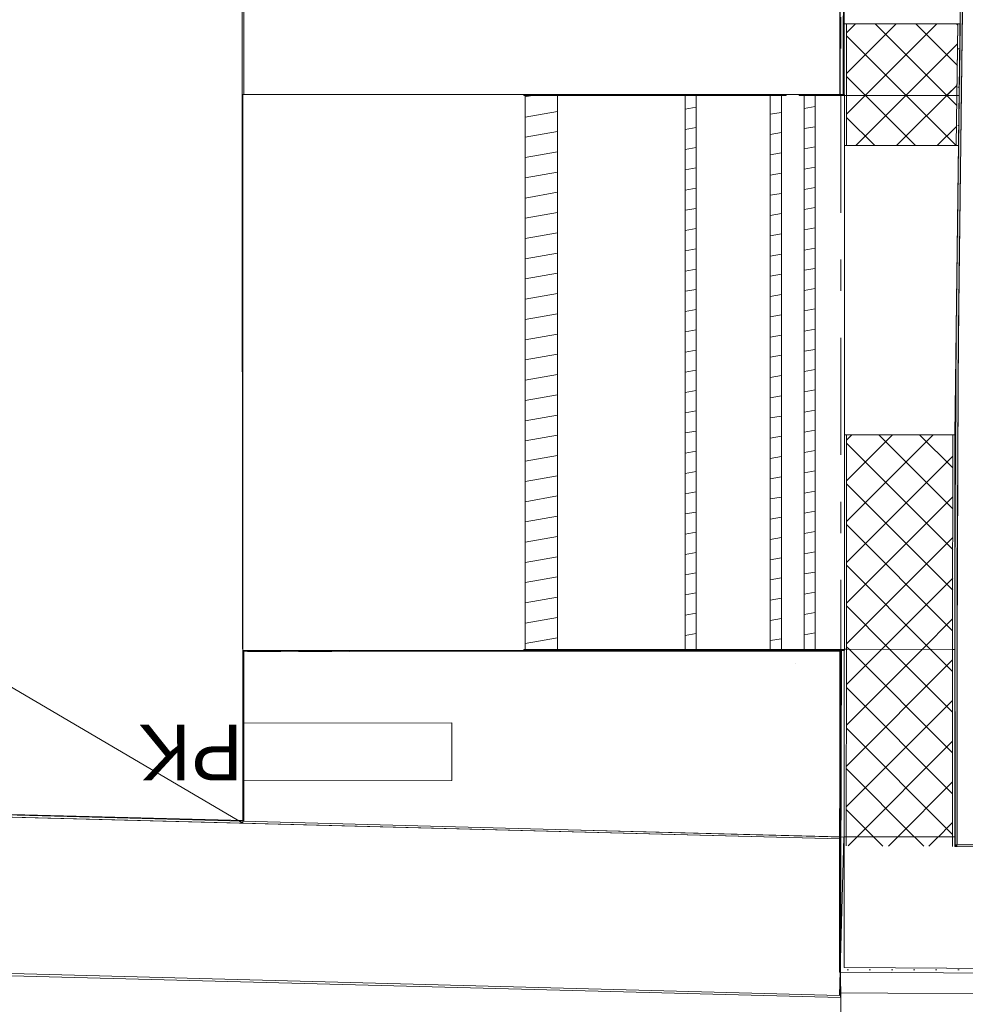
# Model space of a CAD drawing. Header units: millimetres. Extents: x 74467 to 235410, y -65 to 114857.
# Tile 132 of 256: x 107961 to 112231, y 55096 to 59541. Entities that reach past the tile are written whole.
import ezdxf
from ezdxf.enums import TextEntityAlignment as Align

# ---------------------------------------------------------------- set-up
doc = ezdxf.new("R2010")
doc.units = ezdxf.units.MM
doc.header["$MEASUREMENT"] = 0
for name, pattern in [('Katkend', [423.333333, 211.666667, -211.666667]), ('Katkend topelt', [1093.611073, 529.166651, -211.666656, 141.111112, -211.666656]), ('Katkend väike', [230, 150, -80]), ('Wipeout_Contour', [1000, 0, -1000])]:
    doc.linetypes.add(name, pattern=pattern)
for name, color, linetype in [('00 2D välitrepistik plaanidele.AR', 7, 'Continuous'), ('00 Kunstikonkursi LÜ jaoks asendi 2D', 7, 'Continuous'), ('00 Teljed.AR', 7, 'Continuous'), ('1153 Tugimüürid.AS', 7, 'Continuous'), ('1232 Välisseinad.AR', 7, 'Continuous'), ('1232 Välisseinad.VANA', 7, 'Continuous'), ('1252 Varikatused.AR', 7, 'Continuous'), ('1326 Seinapinnad.SA', 7, 'Continuous'), ('9350 Netopind.VANA', 7, 'Continuous'), ('Aken', 7, 'Continuous'), ('Akna tähis', 7, 'Continuous')]:
    doc.layers.add(name, color=color, linetype=linetype)
doc.styles.add('GENERATED_STYLE_1', font='txt')
doc.styles.add('GENERATED_STYLE_3', font='txt')
pattern_1 = [(0, (0, 0), (0, 173.20508), [0, -100]), (0, (50, 86.6), (0, 173.20508), [0, -100])]
pattern_2 = [(45, (0, 0), (-91.92388, 91.92388), []), (135, (0, 0), (91.92388, 91.92388), [])]
pattern_3 = [(10, (0, 0), (-15.628336, 88.632695), [])]
pattern_4 = [(45, (0, 0), (-176.7767, 176.7767), []), (45, (-35.36, 35.36), (-176.7767, 176.7767), []), (45, (-70.7, 70.7), (-176.7767, 176.7767), [])]

# ---------------------------------------------------------------- blocks, each defined once
blk = doc.blocks.new('Õhuruum_PK 001_1_1', base_point=(112345, 61725.7))
at = {"layer": '9350 Netopind.VANA', "color": 7, "linetype": 'Continuous', "lineweight": 13, "flags": 128}
blk.add_lwpolyline([(112245, 61728.3), (112212.2, 59108.8), (112201.4, 58243.9), (112198.9, 57904.3), (112194.3, 56697.1), (112194.8, 55818.7), (115558.1, 55797.1), (115638.4, 61646.7), (114499.6, 61674.1)], close=True, dxfattribs=at)
blk = doc.blocks.new('Wall_14_1', base_point=(111682.6, 55851.3))
at = {"color": 254, "linetype": 'Wipeout_Contour', "lineweight": 0, "ltscale": 1092472.255065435}
blk.add_wipeout([(88494.4, 55751.5), (111663.7, 55136.6), (111682.6, 55851.3), (89844.9, 56431), (89840.2, 56256), (89374.4, 56268.4), (88908.6, 56280.7), (88908.6, 56282.7), (88913.2, 56455.7), (88513.3, 56466.3)], dxfattribs=at).dxf.layer = '1153 Tugimüürid.AS'
at = {"layer": '1153 Tugimüürid.AS', "color": 7, "linetype": 'Continuous', "lineweight": 13, "flags": 128}
for points in [[(111682.6, 55851.3), (89844.9, 56431)], [(111663.7, 55136.6), (111682.6, 55851.3)], [(88494.4, 55751.5), (111663.7, 55136.6)]]:
    blk.add_lwpolyline(points, dxfattribs=at)
blk = doc.blocks.new('Wall_21_1', base_point=(111534, 56698.7))
at = {"layer": '1232 Välisseinad.VANA', "linetype": 'Continuous', "lineweight": 13, "true_color": 0x8c8d8c}
h = blk.add_hatch(dxfattribs=at)
h.set_pattern_fill('Krohv_0001', color=252, style=0, pattern_type=2)
h.set_pattern_definition(pattern_1)
h.paths.add_polyline_path([(111684.2, 57667.1), (111684, 56698.7), (111694, 56698.7), (111694.2, 57667.1)])
at = {"layer": '1232 Välisseinad.VANA', "linetype": 'Continuous', "lineweight": 13, "true_color": 0x636463}
h = blk.add_hatch(dxfattribs=at)
h.set_pattern_fill('Plokk_kergbetoon_0001', color=251, style=0, pattern_type=2)
h.set_pattern_definition(pattern_2)
h.paths.add_polyline_path([(111694.2, 57667.1), (111694, 56698.7), (112174, 56698.6), (112174.2, 57667)])
at = {"layer": '1232 Välisseinad.VANA', "linetype": 'Continuous', "lineweight": 13, "true_color": 0x8c8d8c}
h = blk.add_hatch(dxfattribs=at)
h.set_pattern_fill('Krohv_0001', color=252, style=0, pattern_type=2)
h.set_pattern_definition(pattern_1)
h.paths.add_polyline_path([(112184, 56698.6), (112184.2, 57667), (112174.2, 57667), (112174, 56698.6)])
at = {"layer": '1232 Välisseinad.VANA', "color": 7, "linetype": 'Continuous', "lineweight": 15}
for p, q in [((111694.2, 57667.1), (111694, 56698.7)), ((112174, 56698.6), (112174.2, 57667))]:
    blk.add_line(p, q, dxfattribs=at)
at = {"layer": '1232 Välisseinad.VANA', "color": 7, "linetype": 'Continuous', "lineweight": 15, "flags": 128}
for points in [[(111684.2, 57667.1), (111684, 56698.7)], [(112184, 56698.6), (112184.2, 57667)]]:
    blk.add_lwpolyline(points, dxfattribs=at)
at = {"layer": '1232 Välisseinad.VANA', "color": 7, "linetype": 'Continuous', "lineweight": 13, "flags": 128}
for points in [[(111684.2, 57667.1), (111694.2, 57667.1)], [(111694.2, 57667.1), (112174.2, 57667)], [(112174.2, 57667), (112184.2, 57667)], [(111684, 56698.7), (111694, 56698.7)], [(111694, 56698.7), (112174, 56698.6)], [(112174, 56698.6), (112184, 56698.6)]]:
    blk.add_lwpolyline(points, dxfattribs=at)
blk = doc.blocks.new('Wall_22_1', base_point=(112184.2, 57667))
at = {"layer": '1232 Välisseinad.VANA', "color": 7, "linetype": 'Continuous', "lineweight": 15, "flags": 128}
for points in [[(112235.1, 61743.8), (111685, 61612.8)], [(112228.5, 61217.7), (112235.1, 61743.8)], [(111685, 61612.8), (111684.9, 61217.8)], [(111684.8, 60667.8), (111684.8, 60370.2)], [(112217.9, 60370.1), (112221.6, 60667.7)], [(111684.6, 59820.2), (111684.6, 59522.6)], [(112207.3, 59522.5), (112211.1, 59820.1)], [(111684.5, 58972.6), (111684.2, 57667.1)], [(112184.2, 57667), (112200.5, 58972.5)], [(111684.2, 57667.1), (112184.2, 57667)]]:
    blk.add_lwpolyline(points, dxfattribs=at)
blk = doc.blocks.new('Opening_123_1')
at = {"layer": '1232 Välisseinad.VANA', "color": 7, "linetype": 'Continuous', "lineweight": 13, "flags": 128}
for points in [[(111684.6, 59522.6), (111684.5, 58972.6)], [(112200.5, 58972.5), (112207.3, 59522.5)]]:
    blk.add_lwpolyline(points, dxfattribs=at)
at = {"layer": '1232 Välisseinad.VANA', "color": 7, "linetype": 'Continuous', "lineweight": 15, "flags": 128}
for points in [[(112207.3, 59522.5), (111684.6, 59522.6)], [(111684.5, 58972.6), (112200.5, 58972.5)]]:
    blk.add_lwpolyline(points, dxfattribs=at)
blk = doc.blocks.new('Opening_124_1')
at = {"layer": '1232 Välisseinad.VANA', "color": 7, "linetype": 'Continuous', "lineweight": 13, "flags": 128}
for points in [[(111664.5, 59198.6), (111664, 56698.7)], [(112200.5, 58972.5), (112203.4, 59198.5)], [(111684, 56698.7), (111684.5, 58972.6)], [(111684.5, 58972.6), (111694.5, 58972.6)], [(111694.5, 58972.6), (112190.5, 58972.5)], [(112190.5, 58972.5), (112200.5, 58972.5)]]:
    blk.add_lwpolyline(points, dxfattribs=at)
at = {"layer": '1232 Välisseinad.VANA', "color": 7, "linetype": 'Continuous', "lineweight": 15, "flags": 128}
for points in [[(111684.5, 59198.6), (111664.5, 59198.6)], [(111694.5, 59198.6), (111684.5, 59198.6)], [(112193.4, 59198.5), (111694.5, 59198.6)], [(112203.4, 59198.5), (112193.4, 59198.5)], [(111664, 56698.7), (111684, 56698.7)]]:
    blk.add_lwpolyline(points, dxfattribs=at)
blk = doc.blocks.new('Double Sash Historic Window 24')
at = {"layer": 'Aken', "color": 7, "linetype": 'Continuous', "lineweight": 13}
for p, q in [((-745, 158), (745, 158)), ((-593, -107), (-60, -107)), ((60, -107), (593, -107)), ((-681, -192), (-691, -192)), ((-691, -192), (-691, -392)), ((-681, -392), (-681, -192)), ((0, -192), (-628, -192)), ((628, -192), (0, -192)), ((691, -192), (681, -192)), ((681, -192), (681, -392)), ((691, -392), (691, -192)), ((-691, -392), (-681, -392)), ((-681, -392), (-691, -392)), ((-691, -392), (-691, -412)), ((-681, -412), (-681, -392)), ((681, -392), (691, -392)), ((691, -392), (681, -392)), ((681, -392), (681, -412)), ((691, -422), (691, -392)), ((691, -412), (691, -392)), ((-691, -412), (-691, -422)), ((-691, -412), (-681, -412)), ((-691, -422), (691, -422)), ((681, -412), (691, -412))]:
    blk.add_line(p, q, dxfattribs=at)
at = {"layer": 'Aken', "color": 7, "linetype": 'Continuous', "lineweight": 15}
for p, q in [((-745, 0), (-745, 158)), ((745, 0), (745, 158)), ((-745, 0), (-735, 0)), ((-745, -192), (-745, 0)), ((-745, -192), (-745, 0)), ((-735, 0), (-703, 0)), ((-735, -132), (-735, 0)), ((-703, 25), (-643, 25)), ((-703, -25), (-703, 25)), ((-703, 0), (-703, -25)), ((-643, 25), (-643, -25)), ((-643, 25), (-60, 25)), ((-643, 0), (-60, 0)), ((-60, -25), (-60, 25)), ((-60, 25), (0, 25)), ((0, 25), (0, -25)), ((0, 25), (60, 25)), ((0, -25), (0, 25)), ((60, 25), (60, -25)), ((60, 25), (643, 25)), ((60, 0), (643, 0)), ((643, -25), (643, 25)), ((643, 25), (703, 25)), ((703, 25), (703, -25)), ((703, -25), (703, 0)), ((703, 0), (735, 0)), ((735, 0), (745, 0)), ((735, -132), (735, 0)), ((745, -192), (745, 0)), ((745, -192), (745, 0)), ((-703, -25), (-678, -25)), ((-643, -25), (-703, -25)), ((-678, -25), (-678, -132)), ((-60, -25), (-643, -25)), ((0, -25), (-60, -25)), ((60, -25), (0, -25)), ((643, -25), (60, -25)), ((703, -25), (643, -25)), ((678, -132), (678, -25)), ((678, -25), (703, -25)), ((-735, -132), (-745, -132)), ((-745, -132), (-735, -132)), ((-678, -132), (-735, -132)), ((-735, -132), (-653, -132)), ((-735, -192), (-735, -132)), ((-653, -107), (-593, -107)), ((-653, -157), (-653, -107)), ((-653, -132), (-653, -157)), ((-593, -107), (-593, -157)), ((-593, -107), (-60, -107)), ((-593, -132), (-60, -132)), ((-60, -157), (-60, -107)), ((-60, -107), (0, -107)), ((0, -107), (0, -157)), ((0, -107), (60, -107)), ((0, -157), (0, -107)), ((60, -107), (60, -157)), ((60, -107), (593, -107)), ((60, -132), (593, -132)), ((593, -157), (593, -107)), ((593, -107), (653, -107)), ((653, -107), (653, -157)), ((653, -157), (653, -132)), ((653, -132), (735, -132)), ((735, -132), (678, -132)), ((745, -132), (735, -132)), ((735, -132), (745, -132)), ((735, -192), (735, -132)), ((-653, -157), (-628, -157)), ((-593, -157), (-653, -157)), ((-628, -157), (-628, -192)), ((-60, -157), (-593, -157)), ((0, -157), (-60, -157)), ((60, -157), (0, -157)), ((593, -157), (60, -157)), ((653, -157), (593, -157)), ((628, -192), (628, -157)), ((628, -157), (653, -157)), ((-735, -192), (-745, -192)), ((-691, -192), (-745, -192)), ((-691, -192), (-745, -192)), ((-628, -192), (-735, -192)), ((-691, -392), (-691, -192)), ((-691, -392), (-691, -192)), ((-691, -392), (-691, -192)), ((735, -192), (628, -192)), ((691, -192), (745, -192)), ((691, -192), (745, -192)), ((691, -392), (691, -192)), ((691, -392), (691, -192)), ((691, -392), (691, -192)), ((745, -192), (735, -192))]:
    blk.add_line(p, q, dxfattribs=at)
at = {"layer": 'Aken', "color": 7, "linetype": 'Katkend', "lineweight": 13}
blk.add_line((-691, -392), (691, -392), dxfattribs=at)
blk = doc.blocks.new('Window Stamp 24')
at = {"layer": 'Akna tähis', "color": 7, "lineweight": 13, "style": 'GENERATED_STYLE_1'}
for tag, p in [('AC_WIDO_ID', (-447.2, -926.8)), ('AC_WIDO_A_SIZE', (-447.2, -1083.9)), ('AC_SILL_TO_ANCHOR_LEVEL', (-447.2, -1241)), ('DUMMY_233', (-447.2, -1398.2))]:
    blk.add_attdef(tag, text='', height=100, dxfattribs=at).set_placement(p, align=Align.TOP_LEFT)
blk = doc.blocks.new('Wall_702_1', base_point=(115568, 55787.1))
at = {"layer": '1232 Välisseinad.VANA', "color": 7, "linetype": 'Continuous', "lineweight": 15}
for p, q in [((113252.8, 55643.9), (113253.8, 55801.9)), ((114742.8, 55634.3), (114743.8, 55792.3)), ((113251.6, 55451.9), (113252.8, 55643.9)), ((114741.5, 55442.3), (114742.8, 55634.3)), ((113305.6, 55451.5), (113251.6, 55451.9)), ((113304.3, 55251.5), (113305.6, 55451.5)), ((113304.3, 55251.5), (113305.6, 55451.5)), ((114686.3, 55242.7), (114687.5, 55442.7)), ((114686.3, 55242.7), (114687.5, 55442.7)), ((114687.5, 55442.7), (114741.5, 55442.3))]:
    blk.add_line(p, q, dxfattribs=at)
at = {"layer": '1232 Välisseinad.VANA', "color": 7, "linetype": 'Continuous', "lineweight": 15, "flags": 128}
for points in [[(111683.8, 55811.9), (111683.7, 55261.9)], [(113253.8, 55801.9), (112183.8, 55808.7)], [(115568, 55787.1), (114743.8, 55792.3)], [(115560.6, 55237.1), (115568, 55787.1)], [(111683.7, 55261.9), (113304.3, 55251.5)], [(114686.3, 55242.7), (115560.6, 55237.1)]]:
    blk.add_lwpolyline(points, dxfattribs=at)
at = {"layer": 'Aken', "color": 7, "linetype": 'Continuous', "lineweight": 13, "xscale": -0.9999999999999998, "zscale": 1000, "rotation": 359.6335776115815}
blk.add_blockref('Double Sash Historic Window 24', (113997.8, 55639.1), dxfattribs=at)
at = {"layer": 'Akna tähis', "color": 5, "lineweight": 13}
ref = blk.add_blockref('Window Stamp 24', (113998.8, 55797.1), dxfattribs=dict(at, rotation=359.6335776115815))
ref.add_attrib('AC_WIDO_ID', 'D-4/01', dxfattribs={"color": 7, "lineweight": 13, "height": 100, "rotation": 359.6336, "style": 'GENERATED_STYLE_1'}).set_placement((113545.9, 54873.2), align=Align.TOP_LEFT)
ref.add_attrib('AC_WIDO_A_SIZE', '1\xa0490,0x1\xa0455,9', dxfattribs={"color": 7, "lineweight": 13, "height": 100, "rotation": 359.6336, "style": 'GENERATED_STYLE_1'}).set_placement((113544.9, 54716.1), align=Align.TOP_LEFT)
ref.add_attrib('AC_SILL_TO_ANCHOR_LEVEL', '1\xa0597,9', dxfattribs={"color": 7, "lineweight": 13, "height": 100, "rotation": 359.6336, "style": 'GENERATED_STYLE_1'}).set_placement((113543.8, 54559), align=Align.TOP_LEFT)
ref.add_attrib('DUMMY_233', 'SE', dxfattribs={"color": 7, "lineweight": 13, "height": 100, "rotation": 359.6336, "style": 'GENERATED_STYLE_1'}).set_placement((113542.8, 54401.8), align=Align.TOP_LEFT)
blk = doc.blocks.new('Wall_709_1', base_point=(111683.8, 55851.9))
at = {"color": 254, "linetype": 'Wipeout_Contour', "lineweight": 0, "ltscale": 500263.294379}
blk.add_wipeout([(111684, 56698.7), (111683.8, 55851.9), (111693.8, 55851.9), (111694, 56698.7)], dxfattribs=at).dxf.layer = '1232 Välisseinad.VANA'
at = {"color": 254, "linetype": 'Wipeout_Contour', "lineweight": 0, "ltscale": 502014.248055}
blk.add_wipeout([(112183.8, 55851.8), (112184, 56698.6), (112174, 56698.6), (112173.8, 55851.8)], dxfattribs=at).dxf.layer = '1232 Välisseinad.VANA'
at = {"color": 254, "linetype": 'Wipeout_Contour', "lineweight": 0, "ltscale": 501138.761767}
blk.add_wipeout([(111694, 56698.7), (111693.8, 55851.9), (112173.8, 55851.8), (112174, 56698.6)], dxfattribs=at).dxf.layer = '1232 Välisseinad.VANA'
at = {"layer": '1232 Välisseinad.VANA', "color": 7, "linetype": 'Continuous', "lineweight": 13, "flags": 128}
for points in [[(111684, 56698.7), (111683.8, 55851.9)], [(111684, 56698.7), (111694, 56698.7)], [(111694, 56698.7), (112174, 56698.6)], [(112174, 56698.6), (112184, 56698.6)], [(112183.8, 55851.8), (112184, 56698.6)], [(111683.8, 55851.9), (111693.8, 55851.9)], [(111693.8, 55851.9), (112173.8, 55851.8)], [(112173.8, 55851.8), (112183.8, 55851.8)]]:
    blk.add_lwpolyline(points, dxfattribs=at)
blk = doc.blocks.new('Wall_710_1', base_point=(111683.8, 55811.9))
at = {"layer": '1232 Välisseinad.VANA', "linetype": 'Continuous', "lineweight": 13, "true_color": 0x8c8d8c}
h = blk.add_hatch(dxfattribs=at)
h.set_pattern_fill('Krohv_0001', color=252, style=0, pattern_type=2)
h.set_pattern_definition(pattern_1)
h.paths.add_polyline_path([(111684, 56698.7), (111683.8, 55811.9), (111693.8, 55811.9), (111694, 56698.7)])
at = {"layer": '1232 Välisseinad.VANA', "linetype": 'Continuous', "lineweight": 13, "true_color": 0x636463}
h = blk.add_hatch(dxfattribs=at)
h.set_pattern_fill('Plokk_kergbetoon_0001', color=251, style=0, pattern_type=2)
h.set_pattern_definition(pattern_2)
h.paths.add_polyline_path([(111694, 56698.7), (111693.8, 55811.9), (112173.8, 55808.8), (112174, 56698.6)])
at = {"layer": '1232 Välisseinad.VANA', "linetype": 'Continuous', "lineweight": 13, "true_color": 0x8c8d8c}
h = blk.add_hatch(dxfattribs=at)
h.set_pattern_fill('Krohv_0001', color=252, style=0, pattern_type=2)
h.set_pattern_definition(pattern_1)
h.paths.add_polyline_path([(112183.8, 55808.7), (112184, 56698.6), (112174, 56698.6), (112173.8, 55808.8)])
at = {"layer": '1232 Välisseinad.VANA', "color": 7, "linetype": 'Continuous', "lineweight": 15}
for p, q in [((111694, 56698.7), (111693.8, 55811.9)), ((112173.8, 55808.8), (112174, 56698.6))]:
    blk.add_line(p, q, dxfattribs=at)
at = {"layer": '1232 Välisseinad.VANA', "color": 7, "linetype": 'Continuous', "lineweight": 15, "flags": 128}
for points in [[(111684, 56698.7), (111683.8, 55811.9)], [(112183.8, 55808.7), (112184, 56698.6)]]:
    blk.add_lwpolyline(points, dxfattribs=at)
at = {"layer": '1232 Välisseinad.VANA', "color": 7, "linetype": 'Continuous', "lineweight": 13, "flags": 128}
for points in [[(111684, 56698.7), (111694, 56698.7)], [(111694, 56698.7), (112174, 56698.6)], [(112174, 56698.6), (112184, 56698.6)]]:
    blk.add_lwpolyline(points, dxfattribs=at)
blk = doc.blocks.new('Wall_715_1', base_point=(111683.7, 55261.9))
at = {"layer": '1232 Välisseinad.AR', "linetype": 'Continuous', "lineweight": 13, "true_color": 0x8c8d8c}
h = blk.add_hatch(dxfattribs=at)
h.set_pattern_fill('Krohv_0001', color=252, style=0, pattern_type=2)
h.set_pattern_definition(pattern_1)
h.paths.add_polyline_path([(111663.7, 55242), (111683.7, 55261.9), (111663.7, 55262)])
h = blk.add_hatch(dxfattribs=at)
h.set_pattern_fill('Krohv_0001', color=252, style=0, pattern_type=2)
h.set_pattern_definition(pattern_1)
h.paths.add_polyline_path([(111663.7, 55242), (111683.7, 55241.9), (111683.7, 55261.9)])
h = blk.add_hatch(dxfattribs=at)
h.set_pattern_fill('Krohv_0001', color=252, style=0, pattern_type=2)
h.set_pattern_definition(pattern_1)
h.paths.add_polyline_path([(111683.7, 55241.9), (113305.4, 55231.5), (113305.6, 55251.5), (111683.7, 55261.9)])
at = {"layer": '1232 Välisseinad.AR', "color": 7, "linetype": 'Continuous', "lineweight": 13, "flags": 128}
blk.add_lwpolyline([(111663.7, 55242), (111663.7, 55262)], dxfattribs=at)
at = {"layer": '1232 Välisseinad.AR', "color": 7, "linetype": 'Continuous', "lineweight": 15, "flags": 128}
for points in [[(113305.6, 55251.5), (111683.7, 55261.9)], [(111663.7, 55242), (113305.4, 55231.5)]]:
    blk.add_lwpolyline(points, dxfattribs=at)
blk = doc.blocks.new('Wall_717_1', base_point=(111683.7, 55261.9))
at = {"layer": '1232 Välisseinad.AR', "linetype": 'Continuous', "lineweight": 13, "true_color": 0x8c8d8c}
h = blk.add_hatch(dxfattribs=at)
h.set_pattern_fill('Krohv_0001', color=252, style=0, pattern_type=2)
h.set_pattern_definition(pattern_1)
h.paths.add_polyline_path([(111665, 61612.7), (111665, 61592.7), (111685, 61612.8)])
h = blk.add_hatch(dxfattribs=at)
h.set_pattern_fill('Krohv_0001', color=252, style=0, pattern_type=2)
h.set_pattern_definition(pattern_1)
h.paths.add_polyline_path([(111685, 61612.8), (111665, 61592.7), (111685, 61592.8)])
h = blk.add_hatch(dxfattribs=at)
h.set_pattern_fill('Krohv_0001', color=252, style=0, pattern_type=2)
h.set_pattern_definition(pattern_1)
h.paths.add_polyline_path([(111664.5, 59198.6), (111684.5, 59198.6), (111685, 61592.8), (111665, 61592.7)])
h = blk.add_hatch(dxfattribs=at)
h.set_pattern_fill('Krohv_0001', color=252, style=0, pattern_type=2)
h.set_pattern_definition(pattern_1)
h.paths.add_polyline_path([(111663.7, 55262), (111683.7, 55261.9), (111684, 56698.7), (111664, 56698.7)])
at = {"layer": '1232 Välisseinad.AR', "color": 7, "linetype": 'Continuous', "lineweight": 13, "flags": 128}
blk.add_lwpolyline([(111685, 61612.8), (111665, 61612.7)], dxfattribs=at)
at = {"layer": '1232 Välisseinad.AR', "color": 7, "linetype": 'Continuous', "lineweight": 15, "flags": 128}
for points in [[(111684.5, 59198.6), (111685, 61612.8)], [(111665, 61592.7), (111664.5, 59198.6)], [(111664, 56698.7), (111663.7, 55262)], [(111683.7, 55261.9), (111684, 56698.7)]]:
    blk.add_lwpolyline(points, dxfattribs=at)
blk = doc.blocks.new('Wall_804_1', base_point=(115568, 55787.1))
at = {"layer": '1326 Seinapinnad.SA', "linetype": 'Continuous', "lineweight": 0, "true_color": 0xfefefe}
for points in [[(112184.8, 55818.7), (112184.8, 55808.7), (112194.8, 55818.7)], [(112184.9, 55808.8), (112184.8, 55808.7), (112184.9, 55808.7)], [(112184.9, 55808.8), (112184.9, 55808.7), (112194.8, 55808.7), (112194.8, 55818.7)], [(113253.9, 55811.9), (112194.8, 55818.7), (112194.8, 55808.7), (113253.8, 55801.9)], [(114743.8, 55792.3), (115558, 55787.1), (115558.1, 55797.1), (114743.8, 55802.3)]]:
    blk.add_hatch(color=7, dxfattribs=at).paths.add_polyline_path(points)
at = {"layer": '1326 Seinapinnad.SA', "color": 7, "linetype": 'Continuous', "lineweight": 15, "flags": 128}
for points in [[(112184.8, 55808.7), (112184.8, 55818.7)], [(112184.8, 55808.7), (113253.8, 55801.9)], [(113253.9, 55811.9), (112194.8, 55818.7)], [(115558.1, 55797.1), (114743.8, 55802.3)], [(114743.8, 55792.3), (115558, 55787.1)]]:
    blk.add_lwpolyline(points, dxfattribs=at)
blk = doc.blocks.new('Wall_805_1', base_point=(112184.8, 55808.7))
at = {"layer": '1326 Seinapinnad.SA', "linetype": 'Continuous', "lineweight": 0, "true_color": 0xfefefe}
blk.add_hatch(color=7, dxfattribs=at).paths.add_polyline_path([(112194.8, 55818.7), (112194.1, 57017.7), (112184.1, 57017.8), (112184.8, 55818.7)])
at = {"layer": '1326 Seinapinnad.SA', "color": 7, "linetype": 'Continuous', "lineweight": 15, "flags": 128}
for points in [[(112184.1, 57017.8), (112184.8, 55818.7)], [(112194.8, 55818.7), (112194.1, 57017.7)]]:
    blk.add_lwpolyline(points, dxfattribs=at)
blk = doc.blocks.new('Wall_806_1', base_point=(112184.1, 57017.8))
at = {"layer": '1326 Seinapinnad.SA', "linetype": 'Continuous', "lineweight": 0, "true_color": 0xfefefe}
blk.add_hatch(color=7, dxfattribs=at).paths.add_polyline_path([(112194.1, 57017.7), (112200.2, 58146.7), (112190.2, 58146.8), (112184.1, 57017.8)])
at = {"layer": '1326 Seinapinnad.SA', "color": 7, "linetype": 'Continuous', "lineweight": 15, "flags": 128}
for points in [[(112190.2, 58146.8), (112184.1, 57017.8)], [(112194.1, 57017.7), (112200.2, 58146.7)]]:
    blk.add_lwpolyline(points, dxfattribs=at)
blk = doc.blocks.new('Wall_807_1', base_point=(112190.2, 58146.8))
at = {"layer": '1326 Seinapinnad.SA', "linetype": 'Continuous', "lineweight": 0, "true_color": 0xfefefe}
for points in [[(112235, 61728.6), (112190.2, 58146.8), (112200.2, 58146.7), (112245, 61728.3)], [(112235, 61728.6), (112245, 61728.3), (112235.2, 61738.6)], [(112235.2, 61738.6), (112245, 61728.3), (112245.2, 61738.3)]]:
    blk.add_hatch(color=7, dxfattribs=at).paths.add_polyline_path(points)
at = {"layer": '1326 Seinapinnad.SA', "color": 7, "linetype": 'Continuous', "lineweight": 15, "flags": 128}
for points in [[(112235.2, 61738.6), (112190.2, 58146.8)], [(112200.2, 58146.7), (112245, 61728.3)], [(112235.2, 61738.6), (112245.2, 61738.3)]]:
    blk.add_lwpolyline(points, dxfattribs=at)
blk = doc.blocks.new('Wall_867_1', base_point=(111684.5, 58972.6))
at = {"layer": '1232 Välisseinad.VANA', "linetype": 'Continuous', "lineweight": 13, "true_color": 0x8c8d8c}
h = blk.add_hatch(dxfattribs=at)
h.set_pattern_fill('Krohv_0001', color=252, style=0, pattern_type=2)
h.set_pattern_definition(pattern_1)
h.paths.add_polyline_path([(111684.5, 59198.6), (111694.5, 59198.6), (111694.6, 59522.6), (111684.6, 59522.6)])
at = {"layer": '1232 Välisseinad.VANA', "linetype": 'Continuous', "lineweight": 13, "true_color": 0x636463}
h = blk.add_hatch(dxfattribs=at)
h.set_pattern_fill('Plokk_kergbetoon_0001', color=251, style=0, pattern_type=2)
h.set_pattern_definition(pattern_2)
h.paths.add_polyline_path([(111694.5, 59198.6), (112193.4, 59198.5), (112197.6, 59522.5), (111694.6, 59522.6)])
at = {"layer": '1232 Välisseinad.VANA', "linetype": 'Continuous', "lineweight": 13, "true_color": 0x8c8d8c}
h = blk.add_hatch(dxfattribs=at)
h.set_pattern_fill('Krohv_0001', color=252, style=0, pattern_type=2)
h.set_pattern_definition(pattern_1)
h.paths.add_polyline_path([(112197.6, 59522.5), (112193.4, 59198.5), (112203.4, 59198.5), (112207.6, 59522.5)])
at = {"layer": '1232 Välisseinad.VANA', "color": 7, "linetype": 'Continuous', "lineweight": 15}
for p, q in [((111694.6, 59522.6), (111694.5, 59198.6)), ((112193.4, 59198.5), (112197.6, 59522.5))]:
    blk.add_line(p, q, dxfattribs=at)
at = {"layer": '1232 Välisseinad.VANA', "color": 7, "linetype": 'Continuous', "lineweight": 15, "flags": 128}
for points in [[(111684.6, 59522.6), (111684.5, 59198.6)], [(112203.4, 59198.5), (112207.6, 59522.5)]]:
    blk.add_lwpolyline(points, dxfattribs=at)
blk = doc.blocks.new('Wall_868_1', base_point=(111684.5, 58972.6))
at = {"layer": '1232 Välisseinad.VANA', "linetype": 'Continuous', "lineweight": 13, "true_color": 0x8c8d8c}
h = blk.add_hatch(dxfattribs=at)
h.set_pattern_fill('Krohv_0001', color=252, style=0, pattern_type=2)
h.set_pattern_definition(pattern_1)
h.paths.add_polyline_path([(111684.6, 59522.6), (111684.5, 58972.6), (111694.5, 58972.6), (111694.6, 59522.6)])
at = {"layer": '1232 Välisseinad.VANA', "linetype": 'Continuous', "lineweight": 13, "true_color": 0x636463}
h = blk.add_hatch(dxfattribs=at)
h.set_pattern_fill('Plokk_kergbetoon_0001', color=251, style=0, pattern_type=2)
h.set_pattern_definition(pattern_2)
h.paths.add_polyline_path([(111694.6, 59522.6), (111694.5, 58972.6), (112190.5, 58972.5), (112197.6, 59522.5)])
at = {"layer": '1232 Välisseinad.VANA', "linetype": 'Continuous', "lineweight": 13, "true_color": 0x8c8d8c}
h = blk.add_hatch(dxfattribs=at)
h.set_pattern_fill('Krohv_0001', color=252, style=0, pattern_type=2)
h.set_pattern_definition(pattern_1)
h.paths.add_polyline_path([(112200.5, 58972.5), (112207.6, 59522.5), (112197.6, 59522.5), (112190.5, 58972.5)])
at = {"layer": '1232 Välisseinad.VANA', "color": 7, "linetype": 'Continuous', "lineweight": 15}
for p, q in [((111694.6, 59522.6), (111694.5, 58972.6)), ((112190.5, 58972.5), (112197.6, 59522.5))]:
    blk.add_line(p, q, dxfattribs=at)
at = {"layer": '1232 Välisseinad.VANA', "color": 7, "linetype": 'Continuous', "lineweight": 15, "flags": 128}
for points in [[(111684.6, 59522.6), (111684.5, 58972.6)], [(112200.5, 58972.5), (112207.6, 59522.5)]]:
    blk.add_lwpolyline(points, dxfattribs=at)
blk = doc.blocks.new('Beam_117_1', base_point=(111668.8, 56698.6))
at = {"color": 254, "linetype": 'Wipeout_Contour', "lineweight": 0, "ltscale": 498505.008373}
blk.add_wipeout([(108968.8, 56698.6), (111685.1, 56698.6), (111685.1, 59198.6), (108968.8, 59198.6)], dxfattribs=at).dxf.layer = '1252 Varikatused.AR'
at = {"layer": '1252 Varikatused.AR', "color": 7, "linetype": 'Continuous', "lineweight": 13}
for p, q in [((108968.8, 56698.6), (108968.8, 59198.6)), ((111685.1, 56698.6), (111685.1, 59198.6)), ((111685.1, 59198.6), (111685.1, 59198.6)), ((111685.1, 56698.6), (111685.1, 56698.6))]:
    blk.add_line(p, q, dxfattribs=at)
at = {"color": 254, "linetype": 'Wipeout_Contour', "lineweight": 0, "ltscale": 498463.612992}
blk.add_wipeout([(110244.1, 56698.6), (110390, 56698.6), (110390, 59198.6), (110244.1, 59198.6)], dxfattribs=at).dxf.layer = '1252 Varikatused.AR'
at = {"color": 254, "linetype": 'Wipeout_Contour', "lineweight": 0, "ltscale": 500851.857857}
blk.add_wipeout([(111016, 56698.6), (111016, 59198.6), (110966.1, 59198.6), (110966.1, 56698.6)], dxfattribs=at).dxf.layer = '1252 Varikatused.AR'
at = {"color": 254, "linetype": 'Wipeout_Contour', "lineweight": 0, "ltscale": 502215.333418}
blk.add_wipeout([(111400.5, 56698.6), (111400.5, 59198.6), (111350.5, 59198.6), (111350.5, 56698.6)], dxfattribs=at).dxf.layer = '1252 Varikatused.AR'
at = {"color": 254, "linetype": 'Wipeout_Contour', "lineweight": 0, "ltscale": 502755.557002}
blk.add_wipeout([(111552.5, 56698.6), (111552.5, 59198.6), (111502.8, 59198.6), (111502.8, 56698.6)], dxfattribs=at).dxf.layer = '1252 Varikatused.AR'
at = {"layer": '1252 Varikatused.AR', "linetype": 'Continuous', "lineweight": 13, "true_color": 0x8c8d8c}
h = blk.add_hatch(dxfattribs=at)
h.set_pattern_fill('Puit_0001', color=252, style=0, pattern_type=2)
h.set_pattern_definition(pattern_3)
h.paths.add_polyline_path([(110244.1, 56698.6), (110390, 56698.6), (110390, 59198.6), (110244.1, 59198.6)])
h = blk.add_hatch(dxfattribs=at)
h.set_pattern_fill('Puit_0001', color=252, style=0, pattern_type=2)
h.set_pattern_definition(pattern_3)
h.paths.add_polyline_path([(111016, 56698.6), (111016, 59198.6), (110966.1, 59198.6), (110966.1, 56698.6)])
h = blk.add_hatch(dxfattribs=at)
h.set_pattern_fill('Puit_0001', color=252, style=0, pattern_type=2)
h.set_pattern_definition(pattern_3)
h.paths.add_polyline_path([(111400.5, 56698.6), (111400.5, 59198.6), (111350.5, 59198.6), (111350.5, 56698.6)])
h = blk.add_hatch(dxfattribs=at)
h.set_pattern_fill('Puit_0001', color=252, style=0, pattern_type=2)
h.set_pattern_definition(pattern_3)
h.paths.add_polyline_path([(111552.5, 56698.6), (111552.5, 59198.6), (111502.8, 59198.6), (111502.8, 56698.6)])
at = {"layer": '1252 Varikatused.AR', "color": 7, "linetype": 'Continuous', "lineweight": 13}
for p, q in [((110244.1, 59198.6), (110244.1, 56698.6)), ((110390, 59198.6), (110390, 56698.6)), ((110966.1, 59198.6), (110966.1, 56698.6)), ((111016, 59198.6), (111016, 56698.6)), ((111350.5, 59198.6), (111350.5, 56698.6)), ((111400.5, 59198.6), (111400.5, 56698.6)), ((111502.8, 59198.6), (111502.8, 56698.6)), ((111552.5, 59198.6), (111552.5, 56698.6))]:
    blk.add_line(p, q, dxfattribs=at)
blk = doc.blocks.new('Beam_118_1', base_point=(111668.8, 56693.6))
at = {"color": 254, "linetype": 'Wipeout_Contour', "lineweight": 0, "ltscale": 496175.212257}
blk.add_wipeout([(108968.8, 56698.6), (108968.8, 56693.6), (111685.1, 56693.6), (111685.1, 56698.6)], dxfattribs=at).dxf.layer = '1252 Varikatused.AR'
at = {"layer": '1252 Varikatused.AR', "linetype": 'Continuous', "lineweight": 13, "true_color": 0x749d74}
h = blk.add_hatch(dxfattribs=at)
h.set_pattern_fill('Alumiinium_0001', color=75, style=0, pattern_type=2)
h.set_pattern_definition(pattern_4)
h.paths.add_polyline_path([(111685.1, 56693.6), (111685.1, 56698.6), (110237.2, 56698.6), (110237.2, 56693.6)])
at = {"layer": '1252 Varikatused.AR', "color": 7, "linetype": 'Continuous', "lineweight": 13}
for p, q in [((108968.8, 56693.6), (108968.8, 56698.6)), ((111685.1, 56693.6), (108968.8, 56693.6)), ((110237.2, 56698.6), (110237.2, 56693.6)), ((110244.1, 56698.6), (110237.2, 56698.6)), ((111685.1, 56693.6), (110237.2, 56693.6)), ((110390, 56698.6), (110244.1, 56698.6)), ((110966.1, 56698.6), (110390, 56698.6)), ((111016, 56698.6), (110966.1, 56698.6)), ((111350.5, 56698.6), (111016, 56698.6)), ((111400.5, 56698.6), (111350.5, 56698.6)), ((111502.8, 56698.6), (111400.5, 56698.6)), ((111552.5, 56698.6), (111502.8, 56698.6)), ((111685.1, 56698.6), (111552.5, 56698.6)), ((111685.1, 56693.6), (111685.1, 56698.6)), ((111685.1, 56698.6), (111685.1, 56693.6))]:
    blk.add_line(p, q, dxfattribs=at)
blk = doc.blocks.new('Beam_119_1', base_point=(111668.8, 59198.6))
at = {"color": 254, "linetype": 'Wipeout_Contour', "lineweight": 0, "ltscale": 500834.76631}
blk.add_wipeout([(108968.8, 59198.6), (111685.1, 59198.6), (111685.1, 59203.6), (108968.8, 59203.6)], dxfattribs=at).dxf.layer = '1252 Varikatused.AR'
at = {"layer": '1252 Varikatused.AR', "linetype": 'Continuous', "lineweight": 13, "true_color": 0x749d74}
h = blk.add_hatch(dxfattribs=at)
h.set_pattern_fill('Alumiinium_0001', color=75, style=0, pattern_type=2)
h.set_pattern_definition(pattern_4)
h.paths.add_polyline_path([(110237.2, 59203.6), (110237.2, 59198.6), (111422.8, 59198.6), (111422.8, 59203.6)])
h = blk.add_hatch(dxfattribs=at)
h.set_pattern_fill('Alumiinium_0001', color=75, style=0, pattern_type=2)
h.set_pattern_definition(pattern_4)
h.paths.add_polyline_path([(111480.7, 59203.6), (111480.8, 59198.6), (111685.1, 59198.6), (111685.1, 59203.6)])
at = {"layer": '1252 Varikatused.AR', "color": 7, "linetype": 'Continuous', "lineweight": 13}
for p, q in [((108968.8, 59198.6), (108968.8, 59203.6)), ((111685.1, 59203.6), (108968.8, 59203.6)), ((110237.2, 59203.6), (110237.2, 59198.6)), ((111422.8, 59203.6), (110237.2, 59203.6)), ((110244.1, 59198.6), (110237.2, 59198.6)), ((110390, 59198.6), (110244.1, 59198.6)), ((110966.1, 59198.6), (110390, 59198.6)), ((111016, 59198.6), (110966.1, 59198.6)), ((111350.5, 59198.6), (111016, 59198.6)), ((111400.5, 59198.6), (111350.5, 59198.6)), ((111422.8, 59198.6), (111400.5, 59198.6)), ((111422.8, 59203.6), (111422.8, 59198.6)), ((111480.7, 59203.6), (111480.8, 59198.6)), ((111685.1, 59203.6), (111480.7, 59203.6)), ((111502.8, 59198.6), (111480.8, 59198.6)), ((111552.5, 59198.6), (111502.8, 59198.6)), ((111685.1, 59198.6), (111552.5, 59198.6)), ((111685.1, 59198.6), (111685.1, 59203.6)), ((111685.1, 59203.6), (111685.1, 59198.6))]:
    blk.add_line(p, q, dxfattribs=at)
blk = doc.blocks.new('Standard grid marker_14')
at = {"layer": '00 Teljed.AR', "color": 252, "linetype": 'Katkend topelt', "lineweight": 13, "true_color": 0x8c8d8c}
blk.add_line((847.4, 0), (22152.6, 0), dxfattribs=at)
at = {"layer": '00 Teljed.AR', "color": 252, "lineweight": 13, "true_color": 0x8c8d8c, "style": 'GENERATED_STYLE_3'}
for tag, p in [('AC_MarkerText_1_0', (-345.7, -45.7)), ('AC_MarkerText_1_1', (23054.3, -45.7))]:
    blk.add_attdef(tag, text='', height=200, rotation=90, dxfattribs=at).set_placement(p, align=Align.TOP_CENTER)

msp = doc.modelspace()

# ---------------------------------------------------------------- linework, layer by layer
at = {"layer": '00 2D välitrepistik plaanidele.AR', "color": 7, "linetype": 'Continuous', "lineweight": 13, "flags": 128}
for points in [[(98108.3, 56209.2), (101811.7, 56111.2), (108973.8, 55926.7), (108973.8, 56699.1), (108973.8, 59198.6), (108973.8, 59199.5), (108973.8, 61488.6, -0.142851), (107846.4, 62259.5), (101811.7, 62712.8), (98215.2, 60237.4)], [(109722.9, 61368.5, -0.078286), (108973.8, 61489.4), (108973.8, 59198.6), (111684.5, 59198.6), (111685, 61368.2)]]:
    msp.add_lwpolyline(points, format="xyb", close=True, dxfattribs=at)
msp.add_lwpolyline([(108973.8, 55921.1), (111668.8, 55851.9), (111668.9, 56699.1), (108973.8, 56699.1)], close=True, dxfattribs=at)
at = {"layer": '00 Kunstikonkursi LÜ jaoks asendi 2D', "color": 7, "linetype": 'Continuous', "lineweight": 15, "flags": 128}
for points in [[(108964.7, 61484), (109135.9, 61429.7), (109427.4, 61374.8), (109723.3, 61355.4), (111664, 61366.8), (111665.8, 59190.7), (108966.3, 59188.8)], [(109135.9, 61429.7), (108964.7, 61484), (108966.3, 59188.8), (111665.8, 59190.7), (111664, 61366.8), (109723.3, 61355.4), (109427.4, 61374.8)], [(108964.7, 61484), (109135.9, 61429.7), (109427.4, 61374.8), (109723.3, 61355.4), (111664, 61366.8), (111665.8, 59190.7), (108966.3, 59188.8)], [(108964.7, 61484), (109135.9, 61429.7), (109427.4, 61374.8), (109723.3, 61355.4), (111664, 61366.8), (111665.8, 59190.7), (108966.3, 59188.8)]]:
    msp.add_lwpolyline(points, close=True, dxfattribs=at)
at = {"layer": '00 Kunstikonkursi LÜ jaoks asendi 2D', "color": 7, "linetype": 'Continuous', "lineweight": 13, "flags": 128}
for points in [[(111672.7, 56701.9), (111679.7, 59201.9), (108966.3, 59200.6), (108967.4, 56700.6)], [(108966.3, 59188.8), (111665.8, 59190.7), (111667.4, 56690.2), (108968, 56688.3)], [(108970.1, 59132.1), (108970.2, 59132.1), (108970.2, 59132.1), (108970.2, 59132), (108970.2, 59132), (108970.2, 59132), (108970.2, 59132), (108970.2, 59132), (108970.2, 59132), (108970.2, 59132), (108970.2, 59132), (108970.1, 59132), (108970.1, 59132), (108970.1, 59132), (108970.1, 59132), (108970.1, 59132), (108970.1, 59132), (108970.1, 59132), (108970.1, 59132), (108970.1, 59132), (108970.1, 59132), (108970.1, 59132), (108970.1, 59132.1), (108970.1, 59132.1), (108970.1, 59132.1)], [(108971.1, 56632.1), (108971.1, 56632.1), (108971.1, 56632.1), (108971.1, 56632.1), (108971.1, 56632.1), (108971.1, 56632.1), (108971.1, 56632.1), (108971.1, 56632.1), (108971.1, 56632), (108971.1, 56632), (108971.1, 56632), (108971.1, 56632), (108971, 56632), (108971, 56632), (108971, 56632), (108971, 56632), (108971, 56632), (108971, 56632.1), (108971, 56632.1), (108971, 56632.1), (108971, 56632.1), (108971, 56632.1), (108971, 56632.1), (108971, 56632.1), (108971, 56632.1)]]:
    msp.add_lwpolyline(points, close=True, dxfattribs=at)
at = {"layer": '00 Kunstikonkursi LÜ jaoks asendi 2D', "color": 7, "linetype": 'Katkend väike', "lineweight": 13, "flags": 128}
msp.add_lwpolyline([(111669.8, 56690.7), (108970.9, 56689.4), (108969.7, 59189.3), (111663.4, 59190.6)], close=True, dxfattribs=at)
at = {"layer": '00 Kunstikonkursi LÜ jaoks asendi 2D', "color": 7, "linetype": 'Continuous', "lineweight": 13}
for centre in [(111460.2, 59133.2), (111466.4, 56633.2)]:
    msp.add_circle(centre, 0.0504, dxfattribs=at)
at = {"layer": '9350 Netopind.VANA', "color": 7, "linetype": 'Continuous', "lineweight": 0, "true_color": 0xffffff, "flags": 128}
msp.add_lwpolyline([(112245, 61728.3), (112212.2, 59108.8), (112201.4, 58243.9), (112198.9, 57904.3), (112194.3, 56697.1), (112194.8, 55818.7), (115558.1, 55797.1), (115638.4, 61646.7), (114499.6, 61674.1)], close=True, dxfattribs=at)

# ---------------------------------------------------------------- block references
at = {"layer": '1232 Välisseinad.VANA', "color": 7, "lineweight": 15}
for name, p in [('Wall_22_1', (112184.2, 57667)), ('Wall_867_1', (111684.5, 58972.6)), ('Wall_868_1', (111684.5, 58972.6)), ('Wall_21_1', (111534, 56698.7))]:
    msp.add_blockref(name, p, dxfattribs=at)
at = {"layer": '1232 Välisseinad.VANA', "color": 7, "linetype": 'Continuous', "lineweight": 13}
for name in ['Opening_123_1', 'Opening_124_1']:
    msp.add_blockref(name, (0, 0), dxfattribs=at)
at = {"layer": '1326 Seinapinnad.SA', "color": 7, "lineweight": 15}
for name, p in [('Wall_807_1', (112190.2, 58146.8)), ('Wall_806_1', (112184.1, 57017.8)), ('Wall_804_1', (115568, 55787.1))]:
    msp.add_blockref(name, p, dxfattribs=at)
at = {"layer": '9350 Netopind.VANA', "color": 7, "linetype": 'Continuous', "lineweight": 13}
msp.add_blockref('Õhuruum_PK 001_1_1', (112345, 61725.7), dxfattribs=at)

# ---------------------------------------------------------------- next in the draw order: block references
at = {"layer": '1153 Tugimüürid.AS', "color": 7, "lineweight": 15}
msp.add_blockref('Wall_14_1', (111682.6, 55851.3), dxfattribs=at)

# ---------------------------------------------------------------- next in the draw order: linework, layer by layer
at = {"layer": '00 Kunstikonkursi LÜ jaoks asendi 2D', "color": 7, "linetype": 'Continuous', "lineweight": 13, "flags": 128}
msp.add_lwpolyline([(107718.5, 62395.6, 0.202883), (109427.4, 61374.8), (109723.3, 61355.4), (111685.7, 61376), (111667.3, 55148.7), (139931.8, 54949.9)], format="xyb", dxfattribs=at)
at = {"layer": '00 Kunstikonkursi LÜ jaoks asendi 2D', "color": 7, "linetype": 'Continuous', "lineweight": 15, "flags": 128}
for points in [[(107843.7, 62251.9), (102646.3, 59627.1), (108968.5, 55914.2), (108966.3, 59188.8), (108964.7, 61484), (108853.2, 61519.4), (108583.4, 61642.6), (108330.4, 61797.5), (108098, 61981.7), (107889.5, 62192.6)], [(107843.7, 62251.9), (102646.3, 59627.1), (108968.5, 55914.2), (108966.3, 59188.8), (108964.7, 61484), (108853.2, 61519.4), (108583.4, 61642.6), (108330.4, 61797.5), (108098, 61981.7), (107889.5, 62192.6)], [(98107.7, 56197), (98212.6, 60225.3), (102646.3, 59627.1), (108968.5, 55914.2)], [(98107.7, 56197), (98212.6, 60225.3), (102646.3, 59627.1), (108968.5, 55914.2)], [(108968, 56688.3), (108968.5, 55914.2), (111667.1, 55843.9), (111667.4, 56690.2)], [(111667.4, 56690.2), (108968, 56688.3), (108968.5, 55914.2), (111667.1, 55843.9)], [(108968, 56688.3), (108968.5, 55914.2), (111667.1, 55843.9), (111667.4, 56690.2)], [(108968, 56688.3), (108968.5, 55914.2), (111667.1, 55843.9), (111667.4, 56690.2)], [(88516.4, 56446.7), (111667.1, 55843.9), (111667.3, 55127.4), (88497.7, 55731.4)]]:
    msp.add_lwpolyline(points, close=True, dxfattribs=at)
at = {"layer": '00 Kunstikonkursi LÜ jaoks asendi 2D', "color": 7, "linetype": 'Continuous', "lineweight": 13, "flags": 128}
msp.add_lwpolyline([(109912.3, 56106.4), (108968.3, 56105.8), (108968.2, 56365.8), (109912.2, 56366.4)], close=True, dxfattribs=at)

# ---------------------------------------------------------------- next in the draw order: block references
at = {"layer": '1232 Välisseinad.AR', "color": 7, "lineweight": 15}
msp.add_blockref('Wall_715_1', (111683.7, 55261.9), dxfattribs=at)
at = {"layer": '1232 Välisseinad.VANA', "color": 7, "lineweight": 15}
msp.add_blockref('Wall_702_1', (115568, 55787.1), dxfattribs=at)

# ---------------------------------------------------------------- next in the draw order: texts
at = {"layer": '00 Kunstikonkursi LÜ jaoks asendi 2D', "color": 7, "linetype": 'Continuous', "lineweight": 13, "insert": (108968.2, 56358.7), "char_height": 251.722, "attachment_point": 7, "rotation": 180.0384, "style": 'GENERATED_STYLE_3'}
msp.add_mtext('\\A1;{\\pql;\\fArial|b0|i0|c0|p34;PK}', dxfattribs=at)

# ---------------------------------------------------------------- next in the draw order: block references
at = {"layer": '1232 Välisseinad.VANA', "color": 7, "lineweight": 15}
msp.add_blockref('Wall_709_1', (111683.8, 55851.9), dxfattribs=at)

# ---------------------------------------------------------------- next in the draw order: linework, layer by layer
at = {"layer": '00 2D välitrepistik plaanidele.AR', "color": 7, "linetype": 'Continuous', "lineweight": 13, "flags": 128}
msp.add_lwpolyline([(108968.8, 59203.6), (111684, 59203.6), (111684, 56693.6), (108968.8, 56693.6)], close=True, dxfattribs=at)

# ---------------------------------------------------------------- next in the draw order: block references
at = {"layer": '1232 Välisseinad.AR', "color": 7, "lineweight": 15}
msp.add_blockref('Wall_717_1', (111683.7, 55261.9), dxfattribs=at)
at = {"layer": '1232 Välisseinad.VANA', "color": 7, "lineweight": 15}
msp.add_blockref('Wall_710_1', (111683.8, 55811.9), dxfattribs=at)
at = {"layer": '1326 Seinapinnad.SA', "color": 7, "lineweight": 15}
msp.add_blockref('Wall_805_1', (112184.8, 55808.7), dxfattribs=at)

# ---------------------------------------------------------------- next in the draw order: block references
at = {"layer": '1252 Varikatused.AR', "color": 7, "lineweight": 13}
msp.add_blockref('Beam_117_1', (111668.8, 56698.6), dxfattribs=at)

# ---------------------------------------------------------------- next in the draw order: block references
for name, p in [('Beam_119_1', (111668.8, 59198.6)), ('Beam_118_1', (111668.8, 56693.6))]:
    msp.add_blockref(name, p, dxfattribs=at)

# ---------------------------------------------------------------- next in the draw order: block references
at = {"layer": '00 Teljed.AR', "color": 7, "linetype": 'Continuous', "lineweight": 13, "zscale": 1000, "rotation": 270}
msp.add_blockref('Standard grid marker_14', (111668.8, 69888.9), dxfattribs=at)

doc.saveas('drawing.dxf')
